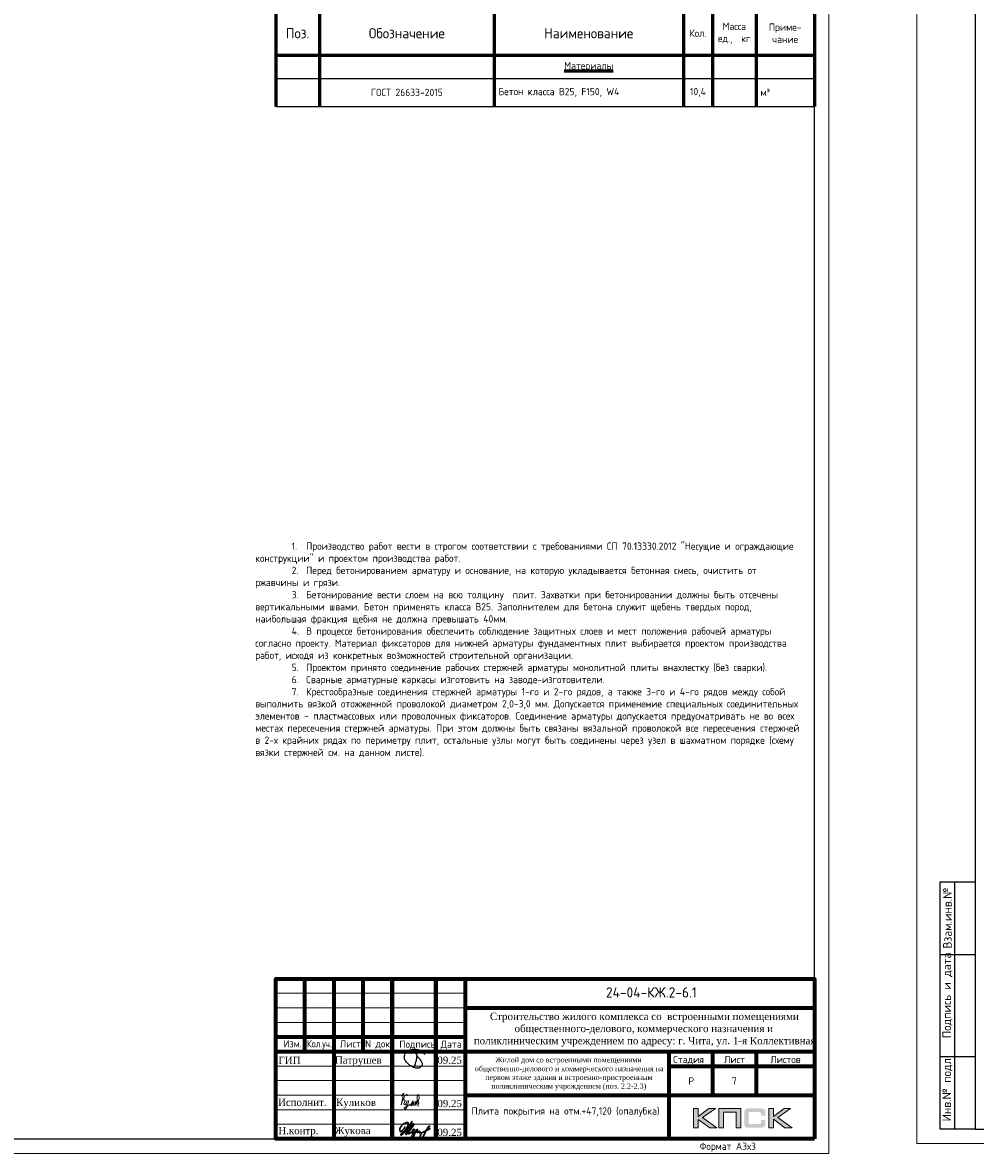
# Model space of a CAD drawing. Header units: millimetres. Extents: x -348641 to 659084, y -187953 to 16029.
# Tile 25 of 256: x -135606 to -102876, y -111265 to -72412. Entities that reach past the tile are written whole.
import ezdxf
from ezdxf.enums import TextEntityAlignment as Align

# ---------------------------------------------------------------- set-up
doc = ezdxf.new("R2010")
doc.units = ezdxf.units.MM
for name, color, linetype in [('PDF7_Text', 7, 'Continuous'), ('PDF8_Text', 7, 'Continuous'), ('Рамка печать', 7, 'Continuous'), ('ТОЛСТЫЕ_ОСНОВНЫЕ', 6, 'Continuous')]:
    doc.layers.add(name, color=color, linetype=linetype)
for name, color, linetype, lineweight in [('Выноски', 20, 'Continuous', 20), ('Каркасы ригель', 3, 'Continuous', 0), ('Основная 0.6', 142, 'Continuous', 60), ('Размерная линия_ общее', 7, 'Continuous', 25), ('Рамка', 7, 'Continuous', 70), ('Текст', 7, 'Continuous', 25), ('ТОНКИЕ', 7, 'Continuous', 9)]:
    doc.layers.add(name, color=color, linetype=linetype, lineweight=lineweight)
doc.styles.add('GOST-2.304_Type-B', font='GOST_Common.ttf')
doc.styles.add('PDF Times New Roman', font='times.ttf')
doc.styles.add('style1', font='GOST_Common.ttf', dxfattribs={"height": 500})
doc.styles.add('ГОСТ', font='GOST_Common.ttf')
doc.dimstyles.new('СПДС', dxfattribs={"dimscale": 100, "dimtxt": 2.5, "dimasz": 2, "dimexe": 1.25, "dimexo": 0, "dimtad": 1, "dimdec": 0, "dimrnd": 5, "dimtxsty": 'GOST-2.304_Type-B', "dimblk": 'ARCHTICK', "dimcen": 2.5, "dimdle": 2, "dimclrd": 1, "dimclre": 1, "dimclrt": 1, "dimadec": 0, "dimazin": 2, "dimtfac": 0.75, "dimtdec": 0, "dimtmove": 1, "dimatfit": 3, "dimfxl": 1, "dimtfillclr": 256, "dimtolj": 1, "dimarcsym": 1})

# ---------------------------------------------------------------- blocks, each defined once
blk = doc.blocks.new('*U1236')
at = {"layer": 'ТОЛСТЫЕ_ОСНОВНЫЕ'}
for p, q in [((8, 5), (8, 90)), ((8, 90), (20, 90)), ((13, 5), (13, 90)), ((8, 65), (20, 65)), ((8, 30), (20, 30)), ((20, 5), (8, 5))]:
    blk.add_line(p, q, dxfattribs=at)
at = {"layer": 'ТОЛСТЫЕ_ОСНОВНЫЕ', "color": 6}
blk.add_lwpolyline([(20, 5), (886, 5), (886, 415), (20, 415)], close=True, dxfattribs=at)
at = {"layer": 'ТОНКИЕ'}
blk.add_lwpolyline([(0, 0), (891, 0), (891, 420), (0, 420)], close=True, dxfattribs=at)
at = {"layer": 'Текст', "style": 'style1'}
for s, p in [('Взам.инв.№', (10.5, 77.5)), ('Подпись и дата', (10.5, 50.93)), ('Инв.№ подл.', (10.5, 18.93))]:
    blk.add_text(s, height=3, rotation=90, dxfattribs=at).set_placement(p, align=Align.MIDDLE)
blk.add_text('Формат А3х3', height=2.5, dxfattribs=at).set_placement((846.57, 1.2))
blk = doc.blocks.new('11')
at = {"layer": 'Выноски'}
for p, q in [((47885, 66608), (47944, 66700)), ((47944, 66700), (47962, 66737)), ((47962, 66737), (47989, 66781)), ((47989, 66781), (48016, 66806)), ((48016, 66806), (48038, 66823)), ((48038, 66823), (48060, 66786)), ((48060, 66786), (48058, 66769))]:
    blk.add_line(p, q, dxfattribs=at)
blk.add_lwpolyline([(47863, 66761), (47937, 66865), (47843, 66458), (47885, 66564), (47905, 66616), (47954, 66628), (47979, 66606), (47957, 66539), (47937, 66487), (47947, 66458), (47991, 66470), (48051, 66611), (48041, 66569), (48023, 66505), (48023, 66448), (48065, 66448), (48090, 66529), (48110, 66608), (48043, 66369), (47972, 66275), (47954, 66344), (47991, 66389), (48078, 66431), (48142, 66470), (48154, 66441), (48204, 66512), (48246, 66606), (48209, 66455), (48204, 66418), (48295, 66574), (48265, 66463), (48265, 66455), (48312, 66453), (48342, 66529), (48347, 66584), (48337, 66465), (48349, 66453), (48401, 66569), (48443, 66616), (48461, 66678), (48466, 66727), (48436, 66811), (48399, 66754), (48399, 66618), (48389, 66549), (48374, 66507), (48416, 66564), (48441, 66576), (48451, 66524), (48433, 66482), (48419, 66453), (48424, 66428), (48458, 66421)], dxfattribs=at)
blk = doc.blocks.new('яяя')
at = {"lineweight": 30}
for points in [[(345424, 110432), (345425, 110410), (345424, 110397), (345417, 110379), (345406, 110350), (345390, 110319), (345357, 110275), (345310, 110221), (345265, 110176), (345198, 110110), (345161, 110077), (345133, 110066), (345116, 110066), (345102, 110075), (345090, 110091), (345082, 110115), (345074, 110146), (345066, 110182), (345064, 110206), (345067, 110234), (345077, 110278), (345095, 110320), (345114, 110361), (345134, 110395), (345159, 110428), (345195, 110469), (345228, 110506), (345284, 110560), (345331, 110595), (345379, 110625), (345435, 110648), (345486, 110670), (345532, 110686), (345573, 110696), (345605, 110698), (345621, 110695), (345635, 110687), (345648, 110671), (345656, 110649), (345659, 110625), (345659, 110583), (345656, 110553), (345647, 110523), (345635, 110489), (345387, 110033), (345349, 109985), (345311, 109948), (345247, 109889), (345209, 109858), (345192, 109844), (345180, 109837), (345157, 109833), (345150, 109835), (345140, 109842), (345135, 109856), (345138, 109881), (345148, 109892), (345183, 109930), (345267, 110024), (345343, 110105), (345455, 110213), (345617, 110343), (345775, 110456), (345811, 110526), (345838, 110607), (345890, 110740), (345902, 110771), (345698, 110295), (345672, 110226), (345626, 110132), (345572, 110032), (345518, 109953), (345481, 109918), (345497, 110001), (345567, 110147), (345655, 110301), (345760, 110442)], [(345481, 109918), (345476, 109896), (345475, 109874), (345485, 109861), (345506, 109866), (345539, 109891), (345632, 109983), (345968, 110450), (346022, 110527), (346029, 110560), (346027, 110579), (346026, 110590), (346010, 110605), (345993, 110609), (345975, 110601), (345962, 110584), (345954, 110562), (345857, 110421), (345783, 110292), (345741, 110183), (345701, 110079), (345665, 109985), (345660, 109952), (345666, 109929), (345669, 109915), (345682, 109910), (345702, 109914), (345735, 109941), (345846, 110007), (346065, 110160), (346075, 110193), (346070, 110217), (346066, 110236), (346052, 110241), (346030, 110241), (346007, 110228), (345978, 110203), (345960, 110164), (345892, 110010), (345895, 109986), (345904, 109966), (345925, 109964), (345969, 109968), (346045, 110000), (346218, 110114), (346261, 110154), (346280, 110184), (346282, 110210), (346278, 110225), (346263, 110229), (346241, 110222), (346220, 110198), (346162, 110049), (345989, 109904), (345932, 109849), (345906, 109805), (345891, 109739), (345890, 109690), (345899, 109652), (345924, 109647), (345956, 109655), (345980, 109674), (346058, 109838), (346158, 110046), (346261, 110098), (346314, 110120), (346292, 110079), (346269, 110036), (346261, 110008), (346267, 109998), (346293, 109998), (346363, 110039), (346445, 110095), (346421, 110068), (346414, 110040), (346407, 110011), (346416, 109990), (346466, 109972), (346509, 109977), (346574, 109984), (347172, 110293)], [(346586, 109971), (346543, 109917), (346509, 109873), (346489, 109825), (346475, 109767), (346472, 109710), (346478, 109675), (346485, 109641), (346501, 109621), (346517, 109602), (346542, 109589), (346568, 109592), (346605, 109620), (346680, 109731), (346736, 109842), (346865, 110115), (346962, 110290), (346969, 110318), (346979, 110360), (347013, 110403), (347056, 110434), (347091, 110450), (347109, 110450), (347121, 110434), (347115, 110405), (347072, 110355), (347012, 110307), (346924, 110222)]]:
    blk.add_lwpolyline(points, dxfattribs=at)
blk = doc.blocks.new('Патрушев')
at = {"color": 5, "lineweight": 25}
blk.add_lwpolyline([(58.5, -35.1), (59.7, -32), (60.2, -29.8), (60.5, -28.8), (60.8, -27.6), (61.1, -26.3), (61.4, -24.7), (61.6, -23), (61.8, -21.6), (61.8, -20.5), (61.7, -19.5), (61.5, -18.6), (61.3, -17.9), (61, -17.3), (60.6, -16.9), (60.5, -16.7), (60.4, -16.6), (60.3, -16.5), (60, -16.4), (59.7, -16.4), (59.6, -16.4), (59.4, -16.5), (59.3, -16.7), (59.3, -17), (59.4, -17.1), (61.8, -21), (63.1, -22.9), (63.7, -23.6), (64.5, -24.6), (65.5, -25.9), (66.4, -27.1), (66.9, -27.7), (67.4, -28.4), (67.7, -28.9), (68, -29.5), (68.4, -30.4), (68.7, -31), (68.8, -31.7), (68.9, -32.2), (68.9, -32.7), (68.9, -33.3), (68.8, -33.8), (68.6, -34.6), (68.3, -35.2), (67.9, -35.7), (67.6, -36.2), (66.9, -36.8), (66.4, -37.1), (65.9, -37.5), (65.3, -37.9), (64.8, -38.1), (64.1, -38.3), (63.6, -38.4), (62.5, -38.5), (61.6, -38.5), (60.9, -38.4), (60.1, -38.3), (59.3, -38), (58.4, -37.7), (57.7, -37.5), (56.6, -37.3), (55.9, -36.9), (54.9, -36.3), (53.8, -35.7), (53.1, -35.2), (52.2, -34.7), (51.3, -34.1), (50.1, -33.3), (49.1, -32.3), (48, -31.1), (47.1, -29.9), (46.1, -28.7), (45.2, -27.6), (44.7, -26.5), (44.3, -25.1), (44, -24.3), (44, -23.3), (43.9, -22.5), (44, -21.5), (44.2, -20.6), (44.5, -20), (44.7, -19.1), (45, -18.2), (45.5, -17.4), (45.8, -16.9), (46.4, -16.1), (47, -15.5), (47.8, -14.8), (48.6, -14.3), (49.4, -13.8), (50.5, -13.3), (51.6, -12.9), (52.7, -12.5), (54.2, -12.1), (55.4, -11.9), (56.9, -11.8), (58.3, -11.8), (59.6, -11.9), (61, -12.1), (62.7, -12.4), (64.5, -12.9), (66.2, -13.6), (67.6, -14.3), (68.9, -15.1), (70, -16.3), (71.1, -17.5), (71.7, -18.3), (72.3, -19.3)], dxfattribs=at)
blk = doc.blocks.new('A$Cd09756da')
at = {"layer": 'Рамка печать', "lineweight": 20}
h = blk.add_hatch(color=0, dxfattribs=at)
h.paths.add_polyline_path([(-3400, 1040), (-3624, 1040), (-3991, 764), (-3991, 1040), (-4146, 1040), (-4146, 378), (-3991, 378), (-3991, 669), (-3594, 378), (-3346, 378), (-3840, 728)])
h.paths.add_polyline_path([(-3122, 915), (-2683, 915), (-2683, 378), (-2529, 378), (-2529, 1040), (-2693, 1040), (-3276, 1040), (-3276, 883), (-3276, 378), (-3122, 378)])
h.paths.add_polyline_path([(-1408, 1043), (-1563, 1043), (-1563, 380), (-1408, 380), (-1408, 672), (-1011, 380), (-763, 380), (-1257, 731), (-817, 1043), (-1041, 1043), (-1408, 767)])
blk.add_hatch(color=204, dxfattribs=at).paths.add_polyline_path([(-1693, 970), (-1695, 977), (-1697, 983), (-1701, 989), (-1704, 996), (-1708, 1000), (-1712, 1005), (-1716, 1010), (-1720, 1014), (-1725, 1017), (-1731, 1021), (-1737, 1025), (-1744, 1028), (-1750, 1030), (-1758, 1033), (-1765, 1035), (-1783, 1038), (-1802, 1041), (-1823, 1043), (-1846, 1043), (-2242, 1043), (-2265, 1043), (-2285, 1041), (-2305, 1038), (-2322, 1035), (-2330, 1032), (-2338, 1030), (-2344, 1028), (-2351, 1024), (-2357, 1021), (-2363, 1017), (-2368, 1014), (-2372, 1010), (-2376, 1005), (-2380, 1000), (-2384, 996), (-2387, 989), (-2390, 983), (-2393, 976), (-2396, 970), (-2398, 962), (-2401, 946), (-2404, 928), (-2406, 908), (-2406, 887), (-2406, 538), (-2406, 516), (-2404, 496), (-2401, 478), (-2398, 461), (-2396, 454), (-2393, 447), (-2390, 440), (-2387, 434), (-2384, 429), (-2380, 423), (-2376, 419), (-2372, 414), (-2368, 410), (-2362, 406), (-2357, 403), (-2351, 399), (-2344, 396), (-2337, 394), (-2330, 391), (-2322, 389), (-2305, 385), (-2285, 383), (-2264, 381), (-2242, 380), (-1846, 380), (-1823, 381), (-1802, 382), (-1783, 385), (-1766, 389), (-1758, 391), (-1750, 393), (-1744, 396), (-1737, 399), (-1731, 402), (-1725, 406), (-1720, 410), (-1716, 414), (-1712, 418), (-1708, 423), (-1704, 428), (-1701, 434), (-1697, 440), (-1695, 446), (-1693, 454), (-1690, 461), (-1686, 478), (-1684, 496), (-1682, 516), (-1682, 538), (-1682, 647), (-1836, 647), (-1836, 558), (-1836, 552), (-1837, 546), (-1838, 540), (-1840, 535), (-1842, 530), (-1844, 526), (-1846, 522), (-1850, 519), (-1853, 515), (-1857, 513), (-1862, 511), (-1867, 508), (-1872, 507), (-1878, 506), (-1884, 506), (-1890, 505), (-2209, 505), (-2214, 506), (-2219, 506), (-2223, 508), (-2227, 511), (-2231, 513), (-2235, 516), (-2238, 519), (-2241, 523), (-2244, 528), (-2246, 532), (-2248, 536), (-2249, 541), (-2251, 551), (-2252, 560), (-2252, 878), (-2252, 884), (-2251, 889), (-2250, 894), (-2248, 899), (-2247, 903), (-2245, 906), (-2242, 910), (-2240, 913), (-2236, 916), (-2233, 919), (-2229, 921), (-2225, 922), (-2220, 923), (-2215, 924), (-2210, 925), (-2204, 925), (-1890, 925), (-1884, 925), (-1878, 924), (-1872, 923), (-1868, 921), (-1863, 919), (-1858, 917), (-1854, 914), (-1851, 911), (-1847, 907), (-1844, 903), (-1842, 899), (-1840, 894), (-1838, 889), (-1837, 884), (-1836, 878), (-1836, 872), (-1836, 799), (-1682, 799), (-1682, 887), (-1682, 908), (-1684, 928), (-1686, 946), (-1690, 962)])
at = {"layer": 'Рамка', "color": 7}
for p, q in [((-17500, 3000), (-17500, 5500)), ((-15500, 3000), (-15500, 5500)), ((-12000, 4500), (0, 4500)), ((-18500, 3500), (-12000, 3500)), ((-18500, 3000), (0, 3000)), ((-3500, 3000), (-3500, 1500)), ((-2000, 3000), (-2000, 1500)), ((-5000, 2500), (0, 2500)), ((-5000, 2500), (0, 2500)), ((-12000, 1500), (0, 1500))]:
    blk.add_line(p, q, dxfattribs=at)
at = {"layer": 'Рамка'}
for p, q in [((-16500, 0), (-16500, 5500)), ((-14500, 0), (-14500, 5500)), ((-14500, 5500), (-14500, 0)), ((-13000, 5500), (-13000, 0)), ((-13000, 0), (-13000, 5500)), ((-12000, 5500), (-12000, 0)), ((-5000, 3000), (-5000, 0))]:
    blk.add_line(p, q, dxfattribs=at)
at = {"layer": 'Рамка', "color": 7, "lineweight": 15}
for p, q in [((-18500, 5000), (-12000, 5000)), ((-18500, 4500), (-12000, 4500)), ((-18500, 4000), (-12000, 4000)), ((-18500, 2500), (-12000, 2500)), ((-18500, 2000), (-12000, 2000)), ((-18500, 1500), (-12000, 1500)), ((-18500, 1000), (-12000, 1000)), ((-18500, 500), (-12000, 500))]:
    blk.add_line(p, q, dxfattribs=at)
at = {"layer": 'Рамка'}
blk.add_lwpolyline([(0, 0), (-18500, 0), (-18500, 5500), (0, 5500)], close=True, dxfattribs=at)
at = {"layer": 'Рамка печать', "color": 0, "lineweight": 20}
for points in [[(-4146, 378), (-4146, 1040), (-3991, 1040), (-3991, 764), (-3624, 1040), (-3400, 1040), (-3840, 728), (-3346, 378), (-3594, 378), (-3991, 669), (-3991, 378), (-4146, 378)], [(-3122, 378), (-3122, 915), (-2683, 915), (-2683, 378), (-2529, 378), (-2529, 1040), (-2693, 1040), (-3276, 1040), (-3276, 883), (-3276, 378), (-3122, 378)], [(-1563, 380), (-1563, 1043), (-1408, 1043), (-1408, 767), (-1041, 1043), (-817, 1043), (-1257, 731), (-763, 380), (-1011, 380), (-1408, 672), (-1408, 380), (-1563, 380)]]:
    blk.add_lwpolyline(points, close=True, dxfattribs=at)
at = {"color": 5, "xscale": 24.5, "yscale": 24.5, "zscale": 24.5}
blk.add_blockref('Патрушев', (-15162, 3369), dxfattribs=at)
at = {"color": 2, "lineweight": 60, "xscale": 0.5, "yscale": 0.5, "zscale": 0.5}
blk.add_blockref('яяя', (-186775, -54787), dxfattribs=at)
at = {"layer": 'Выноски', "color": 0}
blk.add_blockref('11', (-62040, -65293), dxfattribs=at)
at = {"layer": 'PDF7_Text', "insert": (-11974, 1664), "char_height": 180, "width": 6881.02, "attachment_point": 7, "style": 'PDF Times New Roman'}
blk.add_mtext('\\pi1015.18152;Жилой дом со встроенными помещениями \\P\\pi311.27381;общественно-делового и коммерческого назначения на \\P\\pi667.38051;первом этаже здания и встроенно-пристроенным \\P\\pi874.76335;поликлиническим учреждением (поз. 2.2-2.3)', dxfattribs=at)
at = {"layer": 'PDF7_Text', "char_height": 248, "attachment_point": 7, "style": 'PDF Times New Roman'}
for s, insert in [('Патрушев', (-16471, 2500)), ('09.25', (-12950, 2573)), ('09.25', (-12950, 1085)), ('Жукова', (-16477, 79)), ('09.25', (-12950, 93))]:
    blk.add_mtext(s, dxfattribs=dict(at, insert=insert))
at = {"layer": 'PDF7_Text', "insert": (-16432, 1050), "char_height": 247.95, "attachment_point": 7, "style": 'PDF Times New Roman'}
blk.add_mtext_dynamic_manual_height_columns('{\\C256;Куликов}', width=2000, gutter_width=1250, heights=[0], dxfattribs=at)
at = {"layer": 'PDF8_Text', "char_height": 248, "attachment_point": 7, "style": 'PDF Times New Roman'}
for s, insert in [('ГИП', (-18407, 2573)), ('Исполнит.', (-18427, 1127)), ('Н.контр.', (-18413, 79))]:
    blk.add_mtext(s, dxfattribs=dict(at, insert=insert))
at = {"layer": 'Текст', "color": 7, "style": 'ГОСТ'}
blk.add_text('24-04-КЖ.2-6.1', height=350, dxfattribs=at).set_placement((-5599, 5031), align=Align.MIDDLE_CENTER)
for s, p in [('Изм.', (-18237, 3141)), ('Лист', (-16298, 3139)), ('N док.', (-15435, 3141)), ('Подпись', (-14257, 3127)), ('Дата', (-12835, 3127)), ('Стадия', (-4850, 2600)), ('Лист', (-3100, 2600)), ('Листов', (-1508, 2600)), ('Р', (-4328, 1863))]:
    blk.add_text(s, height=250, dxfattribs=at).set_placement(p)
at = {"layer": 'Текст', "color": 7, "style": 'ГОСТ', "width": 0.9}
blk.add_text('Кол.уч.', height=250, dxfattribs=at).set_placement((-17435, 3143))
at = {"layer": 'Текст', "color": 7, "insert": (-11741, 4333), "char_height": 250, "attachment_point": 1, "style": 'ГОСТ'}
blk.add_mtext_dynamic_manual_height_columns('\\pi594.35517;{\\fTimes New Roman|b0|i0|c204|p18;\\C256;Строительство жилого комплекса со  встроенными помещениями \\P\\pi1441.86779;общественного-делового, коммерческого назначения и \\P\\pi41.3631;поликлиническим учреждением по адресу: г. Чита, ул. 1-я Коллективная}', width=11543.07, gutter_width=12.5, heights=[0], dxfattribs=at)
blk = doc.blocks.new('*T514')
at = {"layer": 'DEFPOINTS', "color": 8, "linetype": 'ByBlock', "lineweight": 0, "transparency": 16777216}
for p, q in [((0, 0), (18500, 0)), ((0, 0), (0, -1500)), ((18500, 0), (18500, -1500))]:
    blk.add_line(p, q, dxfattribs=at)
at = {"layer": 'Основная 0.6', "color": 0, "linetype": 'Continuous', "lineweight": 60, "transparency": 16777216}
for p, q in [((0, -1500), (15000, -1500)), ((0, -1500), (0, -4767)), ((1500, -1500), (1500, -4767)), ((7500, -1500), (7500, -4767)), ((14000, -1500), (14000, -4767)), ((15000, -1500), (15000, -4767)), ((16500, -1500), (16500, -4767)), ((18500, -1500), (18500, -4767)), ((0, -3000), (15000, -3000))]:
    blk.add_line(p, q, dxfattribs=at)
at = {"layer": 'Основная 0.6', "color": 0, "linetype": 'Continuous', "transparency": 16777216}
for p, q in [((15000, -1500), (18500, -1500)), ((15000, -3000), (18500, -3000))]:
    blk.add_line(p, q, dxfattribs=at)
at = {"layer": 'Основная 0.6', "color": 0, "linetype": 'Continuous', "lineweight": -2, "transparency": 16777216}
for p, q in [((0, -3800), (1500, -3800)), ((14000, -3800), (18500, -3800)), ((0, -4767), (1500, -4767)), ((14000, -4767), (18500, -4767))]:
    blk.add_line(p, q, dxfattribs=at)
at = {"layer": 'Основная 0.6', "color": 0, "lineweight": -2, "transparency": 16777216}
for p, q in [((1500, -3800), (14000, -3800)), ((1500, -4767), (14000, -4767))]:
    blk.add_line(p, q, dxfattribs=at)
at = {"layer": 'Основная 0.6', "color": 0, "transparency": 16777216, "style": 'GOST-2.304_Type-B'}
for s, insert, char_height, width, attachment_point in [('Спецификация', (9250, -750), 500, 18200, 5), ('Масса\\Pед.,  кг', (15750, -2250), 250, 1200, 5), ('Приме-\\Pчание', (17500, -2250), 250, 1700, 5), ('Поз.', (750, -2250), 350, 1200, 5), ('Обозначение', (4500, -2250), 350, 5700, 5), ('Наименование', (10750, -2250), 350, 6200, 5), ('Кол.', (14500, -2250), 250, 700, 5), ('{\\LМатериалы}', (10750, -3400), 250, 6200, 5), ('ГОСТ 26633-2015', (4500, -4283), 250, 5700, 5), ('Бетон класса В25, F150, W4', (7650, -4283), 250, 6200, 4), ('10,4', (14500, -4283), 250, 700, 5), ('м³', (16650, -4283), 250, 1700, 4)]:
    blk.add_mtext(s, dxfattribs=dict(at, insert=insert, char_height=char_height, width=width, attachment_point=attachment_point))
blk = doc.blocks.new('_ArchTick')
at = {"color": 0, "linetype": 'ByBlock', "const_width": 0.15}
blk.add_lwpolyline([(-0.5, -0.5), (0.5, 0.5)], dxfattribs=at)
blk = doc.blocks.new('*D552')
at = {"layer": 'DEFPOINTS', "color": 0, "linetype": 'Continuous', "lineweight": 0, "transparency": 16777216}
for p in [(-164122, -78923), (-163032, -78923), (-163032, -78923)]:
    blk.add_point(p, dxfattribs=at)
at = {"layer": 'Размерная линия_ общее', "color": 1, "linetype": 'Continuous', "lineweight": -2, "transparency": 16777216}
for p, q in [((-164122, -78923), (-164122, -78798)), ((-163032, -78923), (-163032, -78798)), ((-164322, -78923), (-162832, -78923))]:
    blk.add_line(p, q, dxfattribs=at)
at = {"layer": 'Размерная линия_ общее', "color": 1, "linetype": 'Continuous', "lineweight": -2, "transparency": 16777216, "xscale": 200, "yscale": 200, "zscale": 200, "rotation": 180}
blk.add_blockref('_ArchTick', (-164122, -78923), dxfattribs=at)
at = {"layer": 'Размерная линия_ общее', "color": 1, "linetype": 'Continuous', "lineweight": -2, "transparency": 16777216, "xscale": 200, "yscale": 200, "zscale": 200}
blk.add_blockref('_ArchTick', (-163032, -78923), dxfattribs=at)
at = {"layer": 'Размерная линия_ общее', "color": 1, "linetype": 'Continuous', "lineweight": 0, "transparency": 16777216, "insert": (-163598, -78761), "char_height": 200, "width": 71428.57, "attachment_point": 5, "style": 'GOST-2.304_Type-B'}
blk.add_mtext('\\A1;1090', dxfattribs=at)
blk = doc.blocks.new('*T671')
at = {"layer": 'Каркасы ригель', "color": 0, "linetype": 'ByBlock', "lineweight": -2, "transparency": 16777216}
for p, q in [((0, 0), (1500, 0)), ((0, -1000), (1500, -1000))]:
    blk.add_line(p, q, dxfattribs=at)
at = {"layer": 'Каркасы ригель', "color": 0, "linetype": 'ByBlock', "lineweight": 50, "transparency": 16777216}
for p, q in [((0, 0), (0, -1000)), ((1500, 0), (1500, -1000))]:
    blk.add_line(p, q, dxfattribs=at)
at = {"layer": 'Каркасы ригель', "color": 0, "linetype": 'Continuous', "lineweight": 0, "transparency": 16777216, "insert": (750, -500), "char_height": 250, "width": 1000, "attachment_point": 5, "style": 'ГОСТ'}
blk.add_mtext('7', dxfattribs=at)

msp = doc.modelspace()

# ---------------------------------------------------------------- block references
at = {"xscale": 100, "yscale": 100, "zscale": 100}
for p in [(-104886.9, -110930.1), (-197008, -111264.7)]:
    msp.add_blockref('*U1236', p, dxfattribs=at)
for name, p in [('*T514', (-126908, -70527.3)), ('*T671', (-111908, -108275.2))]:
    msp.add_blockref(name, p)
at = {"lineweight": 50, "ltscale": 100}
msp.add_blockref('A$Cd09756da', (-108408, -110764.7), dxfattribs=at)

# ---------------------------------------------------------------- texts
at = {"ltscale": 100, "insert": (-127614.6, -90274.8), "char_height": 250, "attachment_point": 1, "style": 'ГОСТ'}
msp.add_mtext_dynamic_manual_height_columns('\\pi1250,t1750;1.^IПроизводство работ вести в строгом соответствии с требованиями СП 70.13330.2012 "Несущие и ограждающие конструкции" и проектом производства работ.{\\H1.83333x; }\\P2.^IПеред бетонированием арматуру и основание, на которую укладывается бетонная смесь, очистить от {\\H1.55556x; }ржавчины и грязи. {\\H1.64815x; }\\P3.^IБетонирование вести слоем на всю толщину  плит. Захватки при бетонировании должны быть отсечены {\\H1.61728x; }вертикальными швами. Бетон применять класса В25. Заполнителем для бетона служит щебень твердых пород, {\\H1.62757x; }наибольшая фракция щебня не должна превышать 40мм.{\\H1.62414x; }\\P4.^IВ процессе бетонирования обеспечить соблюдение защитных слоев и мест положения рабочей арматуры {\\H1.62529x; }согласно проекту. Материал фиксаторов для нижней арматуры фундаментных плит выбирается проектом производства {\\H1.6249x; }работ, исходя из конкретных возможностей строительной организации.{\\H1.62503x; }\\P5.^IПроектом принято соединение рабочих стержней арматуры монолитной плиты внахлестку (без сварки). {\\H1.72499x; }\\P6.^IСварные арматурные каркасы изготовить на заводе-изготовители. {\\H1.67917x; }\\P7.^IКрестообразные соединения стержней арматуры 1-го и 2-го рядов, а также 3-го и 4-го рядов между собой {\\H1.60694x; }выполнить вязкой отожженной проволокой диаметром 2,0-3,0 мм. Допускается применение специальных соединительных {\\H1.63102x; }элементов - пластмассовых или проволочных фиксаторов. Соединение арматуры допускается предусматривать не во всех {\\H1.62299x; }местах пересечения стержней арматуры. При этом должны быть связаны вязальной проволокой все пересечения стержней {\\H1.62567x; }в 2-х крайних рядах по периметру плит, остальные узлы могут быть соединены через узел в шахматном порядке (схему {\\H1.72478x; }вязки стержней см. на данном листе).{\\H1.77924x; }', width=18954.382, gutter_width=12.5, heights=[0], dxfattribs=at)
at = {"layer": 'Текст', "color": 7, "insert": (-120408, -109264.7), "char_height": 250, "attachment_point": 1, "style": 'ГОСТ'}
msp.add_mtext_dynamic_manual_height_columns('\\pi3500;\\P\\pi222.53788;Плита покрытия на отм.+47,120 (опалубка)', width=7000, gutter_width=12.5, heights=[1500], dxfattribs=at)

# ---------------------------------------------------------------- dimensions: what is measured, and where the dimension line sits
at = {"layer": 'Размерная линия_ общее', "color": 218, "linetype": 'Continuous', "lineweight": 0, "true_color": 0x500050, "transparency": 33554687}
dim = msp.add_linear_dim(base=(-163031.6, -78923.1), p1=(-164121.6, -78923.1), p2=(-163031.6, -78923.1), dimstyle='СПДС', override={"dimtxt": 2, "dimtmove": 0}, dxfattribs=at)
dim.commit()
dim.dimension.update_dxf_attribs({"geometry": '*D552', "text_midpoint": (-163598.2, -78923.1), "dimtype": 160})

doc.saveas('drawing.dxf')
